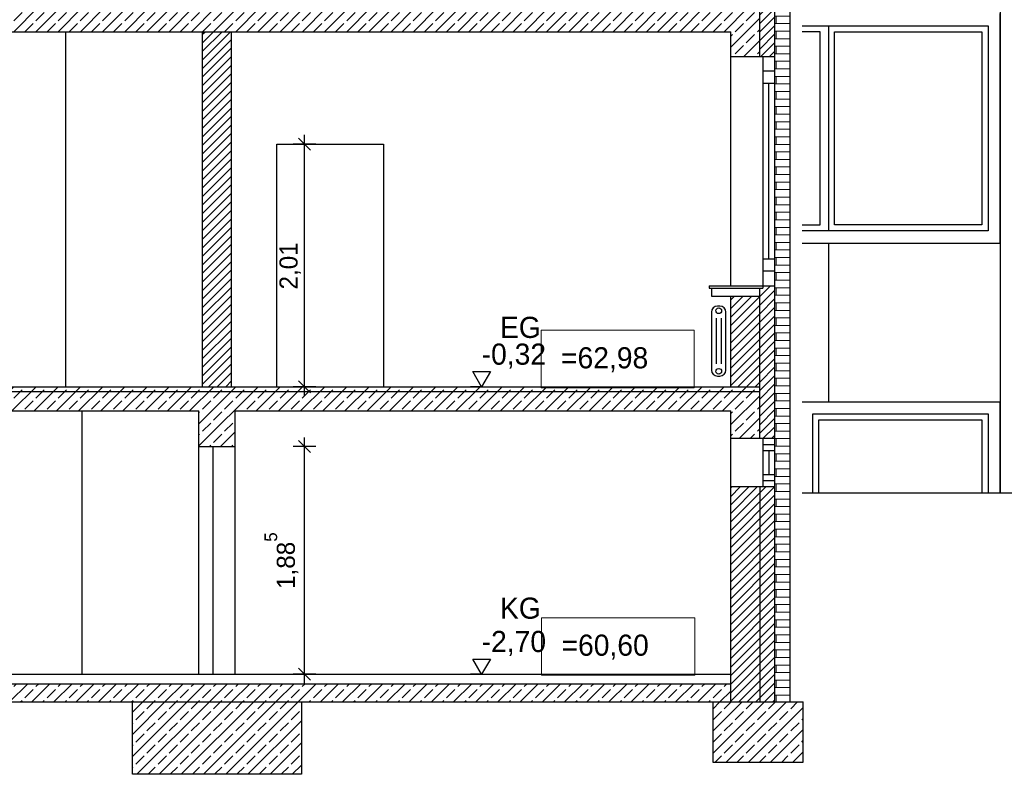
# Model space of a CAD drawing. Extents: x 1 to 209, y 0 to 18.
# Tile 4 of 63: x 9.39 to 17.55, y 4.33 to 10.58. Entities that reach past the tile are written whole.
import ezdxf

# ---------------------------------------------------------------- set-up
doc = ezdxf.new("R2010")
doc.units = 0
doc.header["$MEASUREMENT"] = 0
for name, color, linetype in [('A_1 Fundament', 7, 'Continuous'), ('A_1 Holz', 7, 'Continuous'), ('P_BM_AUSSEN', 7, 'Continuous'), ('P_BM_ROHBAU', 7, 'Continuous'), ('P_ZE_SYMBOL', 7, 'Continuous'), ('P_ZE_TEXT', 7, 'Continuous'), ('R_NT_FENSTER', 7, 'Continuous'), ('R_NT_HIDDEN', 7, 'Continuous'), ('R_NT_INNENWAND', 7, 'Continuous'), ('R_NT_TUER', 7, 'Continuous'), ('R_TR_BODEN', 7, 'Continuous'), ('R_TR_HIDDEN', 7, 'Continuous'), ('R_TR_INNENWAND', 7, 'Continuous'), ('Schraffuren', 7, 'Continuous')]:
    doc.layers.add(name, color=color, linetype=linetype)
doc.styles.add('ERSTELLTER_STIL_1', font='txt')
doc.styles.add('ERSTELLTER_STIL_2', font='txt')
doc.linetypes.add('Terrainlinie', pattern='A,0,[1,Bl.Nr. 2.0051.Shx,S=0.000793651,R=0,X=0,Y=-0.043301],-0.1,0', length=0.1)
doc.dimstyles.new('ERSTELLTER_STIL__1', dxfattribs={"dimtxt": 0.15, "dimasz": 0.095, "dimexe": 0.18, "dimexo": 0, "dimgap": 0.09, "dimtad": 1, "dimzin": 0, "dimdsep": 46, "dimtxsty": 'ERSTELLTER_STIL_1', "dimblk": 'ARROWHEAD_6', "dimblk1": 'ARROWHEAD_6', "dimblk2": 'ARROWHEAD_6', "dimcen": 0.09, "dimclrd": 7, "dimclre": 7, "dimclrt": 7, "dimadec": 0, "dimazin": 0, "dimtfac": 1, "dimtdec": 4, "dimtmove": 0, "dimatfit": 3, "dimfxl": 0, "dimtolj": 1, "dimtzin": 0, "dimarcsym": 0})
pattern_1 = [(45, (3.78291, 7.85758), (-0.0919239, 0.0919239), []), (45, (3.73695, 7.90354), (-0.0919239, 0.0919239), [0.0975, -0.0325])]
pattern_2 = [(45, (3.782915, 7.857577), (-0.03535534, 0.03535534), [])]

# ---------------------------------------------------------------- blocks, each defined once
blk = doc.blocks.new('Bemaßung_1_3', base_point=(13.2196, 5.1576))
at = {"layer": 'P_BM_AUSSEN', "linetype": 'Continuous'}
for p, q in [((13.2196, 10.7376), (13.1471, 10.8626)), ((13.1471, 10.8626), (13.2921, 10.8626)), ((13.2921, 10.8626), (13.2196, 10.7376)), ((13.2196, 10.7376), (13.1259, 10.7376)), ((13.2196, 10.7376), (13.3134, 10.7376)), ((13.2196, 7.5376), (13.1471, 7.6626)), ((13.1471, 7.6626), (13.2921, 7.6626)), ((13.2921, 7.6626), (13.2196, 7.5376)), ((13.2196, 7.5376), (13.1259, 7.5376)), ((13.2196, 7.5376), (13.3134, 7.5376)), ((13.2196, 5.1576), (13.1471, 5.2826)), ((13.1471, 5.2826), (13.2921, 5.2826)), ((13.2921, 5.2826), (13.2196, 5.1576)), ((13.2196, 5.1576), (13.1259, 5.1576)), ((13.2196, 5.1576), (13.3134, 5.1576))]:
    blk.add_line(p, q, dxfattribs=at)
at = {"layer": 'P_BM_AUSSEN', "char_height": 0.175, "attachment_point": 7, "style": 'ERSTELLTER_STIL_1'}
for s, insert in [('{2,88}', (13.2196, 10.8876)), ('{-0,32}', (13.2196, 7.6876)), ('{-2,70}', (13.2196, 5.3076))]:
    blk.add_mtext(s, dxfattribs=dict(at, insert=insert))
blk = doc.blocks.new('*D31', base_point=(3.7829, 7.8576))
at = {"layer": 'P_BM_ROHBAU', "linetype": 'Continuous'}
for p, q in [((11.753, 9.5476), (11.753, 9.6226)), ((11.8467, 9.5476), (11.6592, 9.5476)), ((11.803, 9.4976), (11.703, 9.5976)), ((11.753, 7.5376), (11.753, 9.5476)), ((11.703, 7.5876), (11.803, 7.4876)), ((11.8467, 7.5376), (11.6592, 7.5376)), ((11.753, 7.4626), (11.753, 7.5376))]:
    blk.add_line(p, q, dxfattribs=at)
at = {"layer": 'P_BM_ROHBAU', "insert": (11.723, 8.343), "char_height": 0.15, "attachment_point": 7, "rotation": 90, "style": 'ERSTELLTER_STIL_1'}
blk.add_mtext('{2,01}', dxfattribs=at)
blk = doc.blocks.new('ARROWHEAD_6')
at = {"color": 0, "linetype": 'Continuous', "lineweight": 0}
for p, q in [((0, 0), (-1, 0)), ((-0.5, -0.5), (0.5, 0.5))]:
    blk.add_line(p, q, dxfattribs=at)
blk = doc.blocks.new('*D35', base_point=(3.7829, 7.8576))
at = {"layer": 'P_BM_ROHBAU', "linetype": 'Continuous'}
for p, q in [((11.753, 7.0426), (11.753, 7.1176)), ((11.8467, 7.0426), (11.6592, 7.0426)), ((11.803, 6.9926), (11.703, 7.0926)), ((11.753, 5.1576), (11.753, 7.0426)), ((11.8467, 5.1576), (11.6592, 5.1576)), ((11.703, 5.2076), (11.803, 5.1076)), ((11.753, 5.0826), (11.753, 5.1576))]:
    blk.add_line(p, q, dxfattribs=at)
at = {"layer": 'P_BM_ROHBAU', "insert": (11.7007, 5.863), "char_height": 0.15, "attachment_point": 7, "rotation": 90, "style": 'ERSTELLTER_STIL_1'}
blk.add_mtext('{1,88\\A1{\\H0.7x;\\S5^  ;}}', dxfattribs=at)

msp = doc.modelspace()

# ---------------------------------------------------------------- hatches: boundary and pattern name
at = {"layer": 'Schraffuren', "linetype": 'Continuous', "lineweight": 18}
h = msp.add_hatch(dxfattribs=at)
h.set_pattern_fill('MW_Verband__Läufer__DF_0003', color=9, style=0, pattern_type=2)
h.set_pattern_definition([(0, (3.782915, 7.85758), (0, 0.0625), []), (90, (3.78291, 7.85758), (-0.25, 0), [0.0625, -0.0625]), (90, (3.90791, 7.92008), (-0.25, 0), [0.0625, -0.0625])])
h.paths.add_polyline_path([(15.7729, 4.9276), (15.7729, 14.266), (15.6479, 14.2545), (15.6479, 13.5376), (15.6479, 11.6376), (15.6479, 10.3376), (15.6479, 8.4376), (15.6479, 7.2076), (15.6479, 6.7076), (15.6479, 4.9276)], flags=0)
at = {"layer": 'Schraffuren', "linetype": 'Continuous'}
h = msp.add_hatch(dxfattribs=at)
h.set_pattern_fill('MW_HLZ_0003', color=256, style=0, pattern_type=2)
h.set_pattern_definition(pattern_2)
h.paths.add_polyline_path([(15.6479, 11.6126), (15.5479, 11.6126), (15.5479, 11.5926), (15.5229, 11.5926), (15.5229, 10.6576), (15.5229, 10.2726), (15.6479, 10.2726)], flags=0)
h = msp.add_hatch(dxfattribs=at)
h.set_pattern_fill('Beton__Stahlbeton_0003', color=256, style=0, pattern_type=2)
h.set_pattern_definition(pattern_1)
h.paths.add_polyline_path([(15.2829, 10.4776), (15.2829, 10.2726), (15.5229, 10.2726), (15.5229, 10.6776), (4.0329, 10.6776), (4.0329, 10.2726), (4.2729, 10.2726), (4.2729, 10.4776)], flags=0)
h = msp.add_hatch(dxfattribs=at)
h.set_pattern_fill('MW_HLZ_0003', color=256, style=0, pattern_type=2)
h.set_pattern_definition(pattern_2)
h.paths.add_polyline_path([(11.1479, 10.4776), (10.9079, 10.4776), (10.9079, 7.5376), (11.1479, 7.5376)], flags=0)
h = msp.add_hatch(dxfattribs=at)
h.set_pattern_fill('MW_HLZ_0003', color=256, style=0, pattern_type=2)
h.set_pattern_definition(pattern_2)
h.paths.add_polyline_path([(15.5229, 8.3526), (15.5229, 7.5376), (15.5229, 7.1076), (15.6479, 7.1076), (15.6479, 8.3726), (15.5479, 8.3726), (15.5479, 8.3526)], flags=0)
h = msp.add_hatch(dxfattribs=at)
h.set_pattern_fill('MW_HLZ_0003', color=256, style=0, pattern_type=2)
h.set_pattern_definition(pattern_2)
h.paths.add_polyline_path([(15.5229, 7.5376), (15.5229, 8.2876), (15.2829, 8.2876), (15.2829, 7.5376)], flags=0)
h = msp.add_hatch(dxfattribs=at)
h.set_pattern_fill('Beton__Stahlbeton_0003', color=256, style=0, pattern_type=2)
h.set_pattern_definition(pattern_1)
h.paths.add_polyline_path([(4.2729, 7.3376), (8.3779, 7.3376), (8.3779, 7.0426), (8.6779, 7.0426), (8.6779, 7.3376), (10.8779, 7.3376), (10.8779, 7.0426), (11.1779, 7.0426), (11.1779, 7.3376), (15.2829, 7.3376), (15.2829, 7.1076), (15.5229, 7.1076), (15.5229, 7.5376), (4.0329, 7.5376), (4.0329, 7.1076), (4.2729, 7.1076)], flags=0)
h = msp.add_hatch(dxfattribs=at)
h.set_pattern_fill('MW_HLZ_0003', color=256, style=0, pattern_type=2)
h.set_pattern_definition(pattern_2)
h.paths.add_polyline_path([(15.6479, 6.7076), (15.2829, 6.7076), (15.2829, 4.9276), (15.6479, 4.9276)], flags=0)
h = msp.add_hatch(dxfattribs=at)
h.set_pattern_fill('Beton__Stahlbeton_0003', color=256, style=0, pattern_type=2)
h.set_pattern_definition(pattern_1)
h.paths.add_polyline_path([(15.2829, 4.9276), (15.2829, 5.0776), (4.2729, 5.0776), (4.2729, 4.9276)], flags=0)
h = msp.add_hatch(dxfattribs=at)
h.set_pattern_fill('Beton__Stahlbeton_0003', color=256, style=0, pattern_type=2)
h.set_pattern_definition(pattern_1)
h.paths.add_polyline_path([(11.7279, 4.9276), (10.3279, 4.9276), (10.3279, 4.3276), (11.7279, 4.3276)], flags=0)
h = msp.add_hatch(dxfattribs=at)
h.set_pattern_fill('Beton__Stahlbeton_0003', color=256, style=0, pattern_type=2)
h.set_pattern_definition(pattern_1)
h.paths.add_polyline_path([(15.8829, 4.9276), (15.1329, 4.9276), (15.1329, 4.4276), (15.8829, 4.4276)], flags=0)

# ---------------------------------------------------------------- linework, layer by layer
at = {"layer": 'A_1 Fundament', "linetype": 'Continuous'}
for p, q in [((10.3279, 4.3276), (10.3279, 4.9276)), ((11.7279, 4.9276), (11.7279, 4.3276)), ((15.1329, 4.9276), (15.1329, 4.4276)), ((15.8829, 4.4276), (15.8829, 4.9276)), ((15.1329, 4.4276), (15.8829, 4.4276)), ((11.7279, 4.3276), (10.3279, 4.3276))]:
    msp.add_line(p, q, dxfattribs=at)
at = {"layer": 'A_1 Holz', "linetype": 'Continuous'}
for p, q in [((15.1029, 8.3726), (15.5479, 8.3726)), ((15.1029, 8.3726), (15.1029, 8.3526)), ((15.1029, 8.3526), (15.5479, 8.3526)), ((15.1229, 8.3526), (15.1229, 8.2876)), ((15.5479, 8.3726), (15.5479, 8.3526)), ((15.1229, 8.2876), (15.5229, 8.2876))]:
    msp.add_line(p, q, dxfattribs=at)
at = {"layer": 'P_ZE_SYMBOL', "linetype": 'Continuous'}
for p, q in [((15.1229, 8.1561), (15.1229, 7.6761)), ((15.1929, 8.2061), (15.1729, 8.2061)), ((15.2429, 7.6761), (15.2429, 8.1561)), ((15.1629, 8.1061), (15.1629, 7.7261)), ((15.2029, 8.1061), (15.2029, 7.7261)), ((15.1729, 7.6261), (15.1929, 7.6261))]:
    msp.add_line(p, q, dxfattribs=at)
at = {"layer": 'P_ZE_SYMBOL', "color": 255, "linetype": 'Continuous', "lineweight": 18, "flags": 128}
for points in [[(13.7119, 8.0048), (14.9804, 8.0048), (14.9804, 7.5298), (13.7119, 7.5298)], [(13.7161, 5.6248), (14.9846, 5.6248), (14.9846, 5.1498), (13.7161, 5.1498)]]:
    msp.add_lwpolyline(points, close=True, dxfattribs=at)
at = {"layer": 'P_ZE_SYMBOL', "linetype": 'Continuous'}
for centre in [(15.1829, 8.167), (15.1829, 7.6653)]:
    msp.add_circle(centre, 0.0234, dxfattribs=at)
for centre, start, end in [((15.1729, 8.1561), 90, 180), ((15.1929, 8.1561), 0, 90), ((15.1729, 7.6761), 180, 270), ((15.1929, 7.6761), 270, 0)]:
    msp.add_arc(centre, 0.05, start, end, dxfattribs=at)
at = {"layer": 'R_NT_FENSTER', "linetype": 'Continuous'}
for p, q in [((17.5129, 8.7276), (17.5129, 10.6276)), ((15.8734, 10.5276), (17.4129, 10.5276)), ((16.0929, 10.5276), (16.0929, 8.8276)), ((17.4129, 10.5276), (17.4129, 8.8276)), ((16.0229, 10.4776), (15.8734, 10.4776)), ((16.0229, 8.8776), (16.0229, 10.4776)), ((16.1429, 8.8776), (16.1429, 10.4776)), ((16.1429, 10.4776), (17.3629, 10.4776)), ((17.3629, 10.4776), (17.3629, 8.8776)), ((15.5479, 10.2726), (15.5479, 8.3726)), ((15.6479, 8.3726), (15.6479, 10.2726)), ((15.6479, 10.1504), (15.5479, 10.1504)), ((15.6479, 10.0504), (15.5479, 10.0504)), ((15.5979, 8.5947), (15.5979, 10.0504)), ((15.8751, 8.8776), (16.0229, 8.8776)), ((17.4129, 8.8276), (15.8752, 8.8276)), ((17.3629, 8.8776), (16.1429, 8.8776)), ((15.8728, 8.7276), (17.5129, 8.7276)), ((15.6479, 8.5947), (15.5479, 8.5947)), ((15.6479, 8.4947), (15.5479, 8.4947)), ((17.5129, 7.4576), (17.5129, 6.6576)), ((15.8728, 7.4126), (17.5129, 7.4126)), ((17.5129, 6.6576), (17.5129, 7.4126)), ((15.9629, 7.3126), (17.4129, 7.3126)), ((15.9629, 6.6576), (15.9629, 7.3126)), ((16.0129, 6.6576), (16.0129, 7.2626)), ((16.0129, 7.2626), (17.3629, 7.2626)), ((17.3629, 7.2626), (17.3629, 6.6576)), ((17.4129, 7.3126), (17.4129, 6.6576)), ((15.2829, 6.7076), (15.2829, 7.1076)), ((15.5479, 7.1076), (15.5479, 6.7076)), ((15.6479, 6.7076), (15.6479, 7.1076)), ((15.6479, 7.0576), (15.5479, 7.0576)), ((15.6479, 7.0076), (15.5479, 7.0076)), ((15.5979, 7.0076), (15.5979, 6.8076)), ((15.6479, 6.7076), (15.6479, 6.9076)), ((15.6479, 6.8076), (15.5479, 6.8076)), ((15.6479, 6.7576), (15.5479, 6.7576))]:
    msp.add_line(p, q, dxfattribs=at)
at = {"layer": 'R_NT_HIDDEN', "linetype": 'Continuous'}
for p, q in [((17.5129, 15.3276), (17.5129, 7.4276)), ((16.0929, 8.7276), (16.0929, 7.4126))]:
    msp.add_line(p, q, dxfattribs=at)
at = {"layer": 'R_NT_INNENWAND', "linetype": 'Continuous'}
msp.add_line((10.8781, 7.0426), (10.8782, 7.0426), dxfattribs=at)
at = {"layer": 'R_NT_TUER', "linetype": 'Continuous'}
for p, q in [((11.5229, 9.5476), (12.4079, 9.5476)), ((11.5229, 7.5376), (11.5229, 9.5476)), ((12.4079, 9.5476), (12.4079, 7.5376))]:
    msp.add_line(p, q, dxfattribs=at)
at = {"layer": 'R_TR_BODEN', "linetype": 'Terrainlinie'}
msp.add_line((15.8728, 6.6576), (17.6639, 6.6576), dxfattribs=at)
at = {"layer": 'R_TR_HIDDEN', "linetype": 'Continuous'}
for p, q in [((15.7729, 14.266), (15.7729, 4.9276)), ((15.6479, 10.2726), (15.6479, 11.6126)), ((15.5229, 10.2726), (15.5229, 10.6776)), ((4.2729, 10.4776), (15.2829, 10.4776)), ((10.9079, 7.5376), (10.9079, 10.4776)), ((11.1479, 7.5376), (11.1479, 10.4776)), ((15.2829, 10.2726), (15.2829, 10.4776)), ((15.2829, 8.3726), (15.2829, 10.2726)), ((15.2829, 10.2726), (15.6479, 10.2726)), ((15.2829, 8.3726), (15.6479, 8.3726)), ((15.5229, 7.5376), (15.5229, 8.3526)), ((15.6479, 7.1076), (15.6479, 8.3726)), ((15.2829, 7.5376), (15.2829, 8.2876)), ((4.0329, 7.5376), (15.5229, 7.5376)), ((11.1479, 7.5376), (15.2829, 7.5376)), ((15.5229, 7.1076), (15.5229, 7.5376)), ((4.0329, 7.4976), (15.5229, 7.4976)), ((8.6779, 7.3376), (10.8779, 7.3376)), ((9.9079, 7.3376), (9.9079, 5.1576)), ((10.8779, 5.1576), (10.8779, 7.3376)), ((11.1779, 5.1576), (11.1779, 7.3376)), ((11.1779, 7.3376), (15.2829, 7.3376)), ((15.2829, 7.1076), (15.2829, 7.3376)), ((15.6479, 7.1076), (15.2829, 7.1076)), ((10.8779, 7.0426), (11.1779, 7.0426)), ((10.9929, 7.0426), (10.9929, 5.1576)), ((15.6479, 6.7076), (15.2829, 6.7076)), ((15.2829, 4.9276), (15.2829, 6.7076)), ((15.6479, 6.7076), (15.2829, 6.7076)), ((15.5229, 6.7076), (15.5229, 4.9276)), ((15.6479, 4.9276), (15.6479, 6.7076)), ((8.6779, 5.1576), (15.2829, 5.1576)), ((4.2729, 5.0776), (15.2829, 5.0776)), ((3.6729, 4.9276), (15.8829, 4.9276))]:
    msp.add_line(p, q, dxfattribs=at)
at = {"layer": 'R_TR_INNENWAND', "linetype": 'Continuous'}
msp.add_line((9.7729, 10.4776), (9.7729, 7.5376), dxfattribs=at)
at = {"layer": 'Schraffuren', "color": 255, "linetype": 'Continuous', "lineweight": 18, "flags": 128}
for points in [[(15.7729, 4.9276), (15.7729, 14.266), (15.6479, 14.2545), (15.6479, 13.5376), (15.6479, 11.6376), (15.6479, 10.3376), (15.6479, 8.4376), (15.6479, 7.2076), (15.6479, 6.7076), (15.6479, 4.9276)], [(15.6479, 11.6126), (15.5479, 11.6126), (15.5479, 11.5926), (15.5229, 11.5926), (15.5229, 10.6576), (15.5229, 10.2726), (15.6479, 10.2726)], [(15.2829, 10.4776), (15.2829, 10.2726), (15.5229, 10.2726), (15.5229, 10.6776), (4.0329, 10.6776), (4.0329, 10.2726), (4.2729, 10.2726), (4.2729, 10.4776)], [(11.1479, 10.4776), (10.9079, 10.4776), (10.9079, 7.5376), (11.1479, 7.5376)], [(15.5229, 8.3526), (15.5229, 7.5376), (15.5229, 7.1076), (15.6479, 7.1076), (15.6479, 8.3726), (15.5479, 8.3726), (15.5479, 8.3526)], [(15.5229, 7.5376), (15.5229, 8.2876), (15.2829, 8.2876), (15.2829, 7.5376)], [(4.2729, 7.3376), (8.3779, 7.3376), (8.3779, 7.0426), (8.6779, 7.0426), (8.6779, 7.3376), (10.8779, 7.3376), (10.8779, 7.0426), (11.1779, 7.0426), (11.1779, 7.3376), (15.2829, 7.3376), (15.2829, 7.1076), (15.5229, 7.1076), (15.5229, 7.5376), (4.0329, 7.5376), (4.0329, 7.1076), (4.2729, 7.1076)], [(15.6479, 6.7076), (15.2829, 6.7076), (15.2829, 4.9276), (15.6479, 4.9276)], [(15.2829, 4.9276), (15.2829, 5.0776), (4.2729, 5.0776), (4.2729, 4.9276)], [(11.7279, 4.9276), (10.3279, 4.9276), (10.3279, 4.3276), (11.7279, 4.3276)], [(15.8829, 4.9276), (15.1329, 4.9276), (15.1329, 4.4276), (15.8829, 4.4276)]]:
    msp.add_lwpolyline(points, close=True, dxfattribs=at)

# ---------------------------------------------------------------- block references
at = {"layer": 'P_BM_AUSSEN', "linetype": 'Continuous'}
msp.add_blockref('Bemaßung_1_3', (13.2196, 5.1576), dxfattribs=at)

# ---------------------------------------------------------------- texts
at = {"layer": 'P_ZE_SYMBOL', "linetype": 'Continuous', "char_height": 0.175, "attachment_point": 1, "style": 'ERSTELLTER_STIL_1'}
for s, insert in [('{ =62,98}', (13.8119, 7.8648)), ('{ =60,60}', (13.8161, 5.4848))]:
    msp.add_mtext(s, dxfattribs=dict(at, insert=insert))
at = {"layer": 'P_ZE_TEXT', "linetype": 'Continuous', "char_height": 0.175, "attachment_point": 2, "style": 'ERSTELLTER_STIL_2'}
for s, insert in [('{EG}', (13.5404, 8.1168)), ('{KG}', (13.5404, 5.7911))]:
    msp.add_mtext(s, dxfattribs=dict(at, insert=insert))

# ---------------------------------------------------------------- dimensions: what is measured, and where the dimension line sits
at = {"layer": 'P_BM_ROHBAU', "linetype": 'Continuous'}
for base, p1, p2, picture, middle in [((11.753, 7.5376), (12.0621, 7.5376), (12.0835, 9.5476), '*D31', (11.648, 8.5426)), ((11.752970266, 5.1575772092), (10.8779145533, 5.1575772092), (10.8779145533, 7.0425772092), '*D35', (11.647970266, 6.268227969))]:
    dim = msp.add_linear_dim(base=base, p1=p1, p2=p2, angle=90, dimstyle='ERSTELLTER_STIL__1', dxfattribs=at)
    dim.commit()
    dim.dimension.update_dxf_attribs({"geometry": picture, "text_midpoint": middle})

doc.saveas('drawing.dxf')
